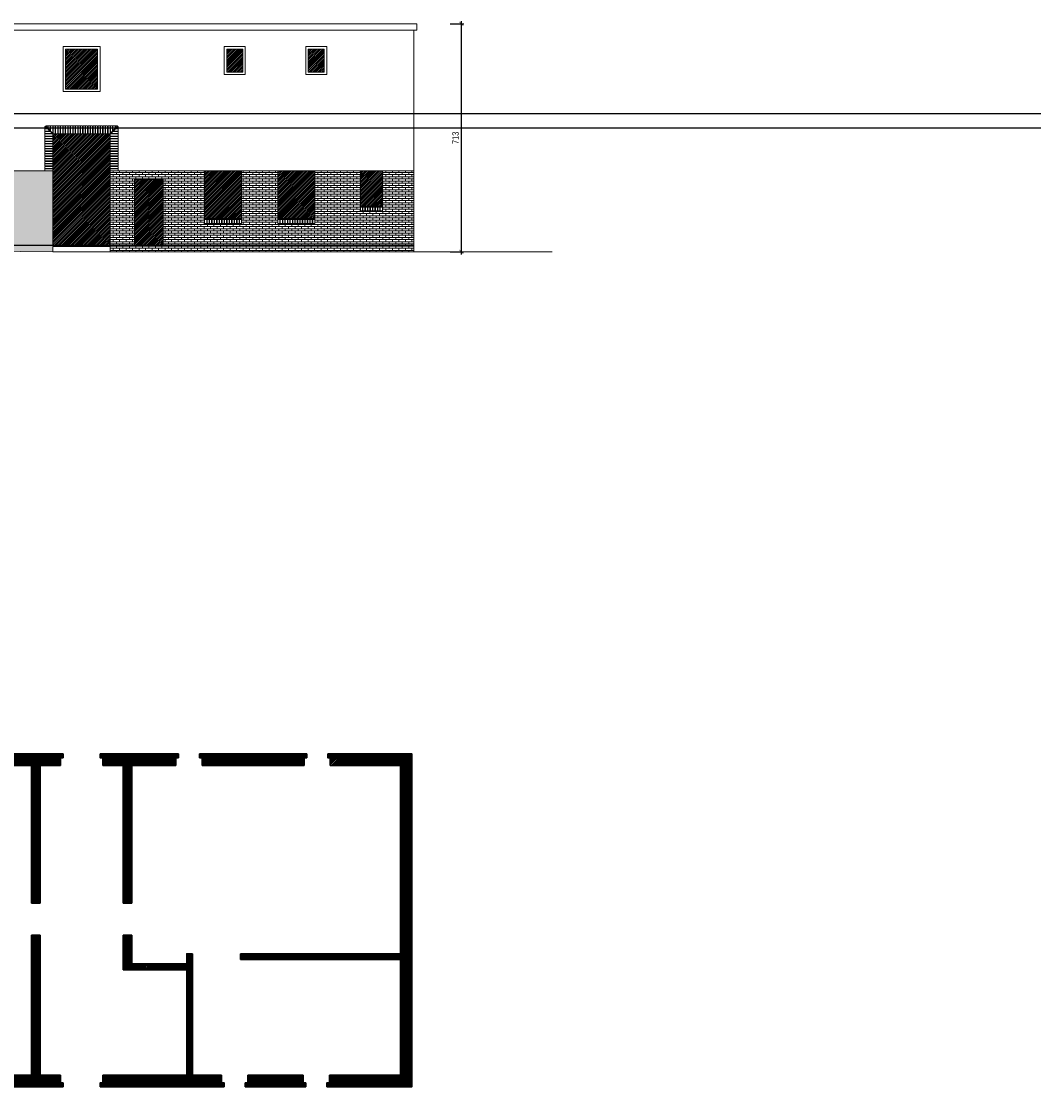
# Model space of a CAD drawing. Header units: millimetres. Extents: x -15547 to 792, y -5206 to 3515.
# Tile 9 of 16: x -2777 to 412, y -5102 to -1769. Entities that reach past the tile are written whole.
import ezdxf

# ---------------------------------------------------------------- set-up
doc = ezdxf.new("R2010")
doc.units = ezdxf.units.MM
doc.layers.get('Defpoints').update_dxf_attribs({"color": 11})
for name, color, linetype, lineweight in [('A_cienkie', 251, 'Continuous', 9), ('A_hatch', 8, 'Continuous', 9), ('A_widok', 41, 'Continuous', 20), ('A_wymiary', 8, 'Continuous', 9), ('A_ściany mur', 2, 'Continuous', 30), ('A_ściany mur hatch', 67, 'Continuous', 5)]:
    doc.layers.add(name, color=color, linetype=linetype, lineweight=lineweight)
doc.styles.add('T2_100_cm', font='ARIALN.TTF', dxfattribs={"height": 20})
doc.dimstyles.new('1_100_cm', dxfattribs={"dimtxt": 20, "dimasz": 12.5, "dimexe": 8, "dimexo": 5, "dimgap": 8, "dimtad": 1, "dimdec": 1, "dimzin": 12, "dimdsep": 46, "dimtxsty": 'T2_100_cm', "dimblk1": 'ARCHTICK', "dimblk2": 'ARCHTICK', "dimsah": 1, "dimcen": 15, "dimdle": 8, "dimclrd": 256, "dimclre": 256, "dimclrt": 4, "dimadec": 0, "dimazin": 0, "dimtfac": 0.75, "dimtdec": 1, "dimtmove": 2, "dimatfit": 3, "dimldrblk": 'DOTSMALL', "dimfxl": 35, "dimfxlon": 1, "dimtvp": 0.75, "dimtolj": 1, "dimtzin": 12, "dimarcsym": 0})

# ---------------------------------------------------------------- blocks, each defined once
blk = doc.blocks.new('_ArchTick')
at = {"color": 0, "linetype": 'ByBlock', "const_width": 0.15}
blk.add_lwpolyline([(-0.5, -0.5), (0.5, 0.5)], dxfattribs=at)
blk = doc.blocks.new('*D103')
at = {"layer": 'A_wymiary', "lineweight": -2, "transparency": 16777216}
for p, q in [((-1435.1, -1777.5), (-1392.1, -1777.5)), ((-1400.1, -1769.5), (-1400.1, -2498.5)), ((-1435.1, -2490.5), (-1392.1, -2490.5))]:
    blk.add_line(p, q, dxfattribs=at)
at = {"layer": 'Defpoints', "color": 0, "transparency": 16777216}
for p in [(-1538.8, -1777.5), (-1538.8, -2490.5), (-1400.1, -2490.5)]:
    blk.add_point(p, dxfattribs=at)
at = {"layer": 'A_wymiary', "lineweight": -2, "transparency": 16777216, "xscale": 12.5, "yscale": 12.5, "zscale": 12.5}
for p, rotation in [((-1400.1, -1777.5), 90), ((-1400.1, -2490.5), 270)]:
    blk.add_blockref('_ArchTick', p, dxfattribs=dict(at, rotation=rotation))
at = {"layer": 'A_wymiary', "color": 4, "transparency": 16777216, "insert": (-1418.3, -2134), "char_height": 20, "attachment_point": 5, "rotation": 90, "style": 'T2_100_cm'}
blk.add_mtext('\\A1;713', dxfattribs=at)
blk = doc.blocks.new('_DotSmall')
at = {"color": 0, "linetype": 'ByBlock', "const_width": 0.5}
blk.add_lwpolyline([(-0.0625, 0, 1), (0.0625, 0, 1)], format="xyb", close=True, dxfattribs=at)

msp = doc.modelspace()

# ---------------------------------------------------------------- hatches: boundary and pattern name
at = {"layer": 'A_hatch'}
h = msp.add_hatch(dxfattribs=at)
h.set_pattern_fill('JIS_LC_20', color=251, scale=0.2)
h.paths.add_polyline_path([(-2083.85, -1856.32), (-2133.85, -1856.32), (-2133.85, -1928.32), (-2083.85, -1928.32)])
h.paths.add_polyline_path([(-1828.85, -1856.32), (-1878.85, -1856.32), (-1878.85, -1928.32), (-1828.85, -1928.32)])
h.paths.add_polyline_path([(-1646.96, -2237.47), (-1715.8, -2237.47), (-1715.8, -2347.47), (-1709.3, -2347.47), (-1646.96, -2347.47)])
h.paths.add_polyline_path([(-2537.85, -1856.32), (-2637.85, -1856.32), (-2637.85, -1981.32), (-2537.85, -1981.32)])
h = msp.add_hatch(dxfattribs=at)
h.set_pattern_fill('JIS_LC_20', color=251, scale=0.2)
h.paths.add_polyline_path([(-2498.25, -2121.12), (-2677.45, -2121.12), (-2677.45, -2237.47), (-2677.45, -2469.12), (-2498.25, -2469.12), (-2498.25, -2237.47)])
h = msp.add_hatch(dxfattribs=at)
h.set_pattern_fill('AR-BRSTD', color=256, scale=0.1)
h.paths.add_polyline_path([(-3762.35, -2237.47), (-3787.35, -2237.47), (-3923.2, -2237.47), (-3923.2, -2252.47), (-4132.48, -2252.47), (-4132.48, -2237.47), (-4233.2, -2237.47), (-4233.2, -2252.47), (-4442.48, -2252.47), (-4442.48, -2237.47), (-4548.2, -2237.47), (-4548.2, -2252.47), (-4757.48, -2252.47), (-4757.48, -2237.47), (-4948.2, -2237.47), (-4948.2, -2252.47), (-5157.48, -2252.47), (-5157.48, -2237.47), (-5252.7, -2237.47), (-5252.7, -2252.47), (-5422.98, -2252.47), (-5422.98, -2240.47), (-5768.68, -2240.47), (-5769.1, -2477.12), (-4004.87, -2477.12), (-2677.45, -2490.47), (-2677.45, -2474.12), (-2498.25, -2474.12), (-2498.25, -2469.12), (-2677.45, -2469.12), (-2677.45, -2237.47), (-2808.2, -2237.47), (-2808.2, -2252.47), (-3017.48, -2252.47), (-3017.48, -2237.47), (-3153.2, -2237.47), (-3153.2, -2252.47), (-3362.48, -2252.47), (-3362.48, -2237.47), (-3432.2, -2237.47), (-3432.2, -2252.47), (-3563.5, -2252.47), (-3563.5, -2237.47), (-3628.35, -2237.47), (-3653.35, -2237.47), (-3653.35, -2474.12), (-3763.59, -2474.12)])
h = msp.add_hatch(dxfattribs=at)
h.set_pattern_fill('AR-BRSTD', color=256, scale=0.1)
h.paths.add_polyline_path([(-1548.85, -2237.47), (-1646.96, -2237.47), (-1646.96, -2362.47), (-1653.46, -2362.47), (-1661.24, -2362.47), (-1669.02, -2362.47), (-1676.8, -2362.47), (-1684.6, -2362.47), (-1692.4, -2362.47), (-1700.2, -2362.47), (-1708, -2362.47), (-1715.8, -2362.47), (-1715.8, -2347.47), (-1715.8, -2237.47), (-1858.5, -2237.47), (-1858.5, -2401.47), (-1865, -2401.47), (-1872.8, -2401.47), (-1880.6, -2401.47), (-1888.4, -2401.47), (-1896.2, -2401.47), (-1904, -2401.47), (-1911.8, -2401.47), (-1919.6, -2401.47), (-1927.4, -2401.47), (-1935.2, -2401.47), (-1942.98, -2401.47), (-1950.78, -2401.47), (-1958.58, -2401.47), (-1966.38, -2401.47), (-1974.18, -2401.47), (-1974.18, -2386.47), (-1974.18, -2237.47), (-2087.5, -2237.47), (-2087.5, -2401.47), (-2094, -2401.47), (-2101.8, -2401.47), (-2109.6, -2401.47), (-2117.4, -2401.47), (-2125.2, -2401.47), (-2133, -2401.47), (-2140.8, -2401.47), (-2148.6, -2401.47), (-2156.4, -2401.47), (-2164.2, -2401.47), (-2171.98, -2401.47), (-2179.78, -2401.47), (-2187.58, -2401.47), (-2195.38, -2401.47), (-2203.18, -2401.47), (-2203.18, -2386.47), (-2203.18, -2237.47), (-2498.25, -2237.47), (-2498.25, -2469.12), (-2498.25, -2490.47), (-1548.85, -2490.47)])
h.paths.add_polyline_path([(-2332.59, -2469.12), (-2422.59, -2469.12), (-2422.59, -2264.12), (-2332.59, -2264.12)], flags=16)
h = msp.add_hatch(dxfattribs=at)
h.set_pattern_fill('JIS_LC_20', color=251, scale=0.2)
h.paths.add_polyline_path([(-2332.59, -2264.12), (-2422.59, -2264.12), (-2422.59, -2469.12), (-2332.59, -2469.12)])
h.paths.add_polyline_path([(-2087.5, -2237.47), (-2203.18, -2237.47), (-2203.18, -2386.47), (-2196.68, -2386.47), (-2090.18, -2386.47), (-2087.5, -2386.47)])
h.paths.add_polyline_path([(-1858.5, -2237.47), (-1974.18, -2237.47), (-1974.18, -2386.47), (-1967.68, -2386.47), (-1861.18, -2386.47), (-1858.5, -2386.47)])
at = {"layer": 'A_ściany mur hatch'}
h = msp.add_hatch(dxfattribs=at)
h.set_pattern_fill('ANSI31', color=256, style=0)
h.paths.add_polyline_path([(-5403.85, -5065.52), (-5470.85, -5065.52), (-5470.85, -4745.52), (-5497.85, -4745.52), (-5497.85, -5065.52), (-5725.85, -5065.52), (-5725.85, -4096.52), (-5497.85, -4096.52), (-5497.85, -4507.52), (-5470.85, -4507.52), (-5470.85, -4096.52), (-5411.35, -4096.52), (-5411.35, -4072.52), (-5403.35, -4072.52), (-5403.35, -4060.52), (-5761.85, -4060.52), (-5761.85, -5101.52), (-5395.85, -5101.52), (-5395.85, -5089.52), (-5403.85, -5089.52)])
h.paths.add_polyline_path([(-5093.85, -5065.52), (-5134.85, -5065.52), (-5134.85, -4635.52), (-5114.85, -4635.52), (-5114.85, -4617.52), (-5470.85, -4617.52), (-5470.85, -4607.52), (-5497.85, -4607.52), (-5497.85, -4645.52), (-5470.85, -4645.52), (-5470.85, -4635.52), (-5144.85, -4635.52), (-5144.85, -5065.52), (-5271.85, -5065.52), (-5271.85, -5089.52), (-5279.85, -5089.52), (-5279.85, -5101.52), (-5085.85, -5101.52), (-5085.85, -5089.52), (-5093.85, -5089.52)])
h.paths.add_polyline_path([(-4693.85, -5065.52), (-4863.85, -5065.52), (-4863.85, -4552.02), (-4890.85, -4552.02), (-4890.85, -4617.52), (-5014.85, -4617.52), (-5014.85, -4635.52), (-4890.85, -4635.52), (-4890.85, -5065.52), (-5011.85, -5065.52), (-5011.85, -5089.52), (-5019.85, -5089.52), (-5019.85, -5101.52), (-4685.85, -5101.52), (-4685.85, -5089.52), (-4693.85, -5089.52)])
h.paths.add_polyline_path([(-5101.35, -4072.52), (-5093.35, -4072.52), (-5093.35, -4060.52), (-5337.35, -4060.52), (-5337.35, -4072.52), (-5329.35, -4072.52), (-5329.35, -4096.52), (-5101.35, -4096.52)])
h.paths.add_polyline_path([(-4698.35, -4060.52), (-5027.35, -4060.52), (-5027.35, -4072.52), (-5019.35, -4072.52), (-5019.35, -4096.52), (-4890.85, -4096.52), (-4890.85, -4452.02), (-4863.85, -4452.02), (-4863.85, -4096.52), (-4706.35, -4096.52), (-4706.35, -4072.52), (-4698.35, -4072.52)])
h.paths.add_polyline_path([(-4388.35, -4060.52), (-4632.35, -4060.52), (-4632.35, -4072.52), (-4624.35, -4072.52), (-4624.35, -4096.52), (-4396.35, -4096.52), (-4396.35, -4072.52), (-4388.35, -4072.52)])
h.paths.add_polyline_path([(-4026.35, -4072.52), (-4018.35, -4072.52), (-4018.35, -4060.52), (-4322.35, -4060.52), (-4322.35, -4072.52), (-4314.35, -4072.52), (-4314.35, -4096.52), (-4026.35, -4096.52)])
h.paths.add_polyline_path([(-3626.35, -4072.52), (-3618.35, -4072.52), (-3618.35, -4060.52), (-3952.35, -4060.52), (-3952.35, -4072.52), (-3944.35, -4072.52), (-3944.35, -4096.52), (-3626.35, -4096.52)])
h.paths.add_polyline_path([(-3243.35, -4060.52), (-3552.35, -4060.52), (-3552.35, -4072.52), (-3544.35, -4072.52), (-3544.35, -4096.52), (-3251.35, -4096.52), (-3251.35, -4072.52), (-3243.35, -4072.52)])
h.paths.add_polyline_path([(-2948.35, -4060.52), (-3177.35, -4060.52), (-3177.35, -4072.52), (-3169.35, -4072.52), (-3169.35, -4096.52), (-2956.35, -4096.52), (-2956.35, -4072.52), (-2948.35, -4072.52)])
h.paths.add_polyline_path([(-2653.85, -4072.52), (-2645.85, -4072.52), (-2645.85, -4060.52), (-2882.35, -4060.52), (-2882.35, -4072.52), (-2874.35, -4072.52), (-2874.35, -4096.52), (-2744.85, -4096.52), (-2744.85, -4527.52), (-2717.85, -4527.52), (-2717.85, -4096.52), (-2653.85, -4096.52)])
h.paths.add_polyline_path([(-2292.85, -4072.52), (-2284.85, -4072.52), (-2284.85, -4060.52), (-2529.85, -4060.52), (-2529.85, -4072.52), (-2521.85, -4072.52), (-2521.85, -4096.52), (-2457.85, -4096.52), (-2457.85, -4527.52), (-2430.85, -4527.52), (-2430.85, -4096.52), (-2292.85, -4096.52)])
h.paths.add_polyline_path([(-1883.85, -4060.52), (-2218.85, -4060.52), (-2218.85, -4072.52), (-2210.85, -4072.52), (-2210.85, -4096.52), (-1891.85, -4096.52), (-1891.85, -4072.52), (-1883.85, -4072.52)])
h.paths.add_polyline_path([(-1554.85, -4060.52), (-1817.85, -4060.52), (-1817.85, -4072.52), (-1809.85, -4072.52), (-1809.85, -4096.52), (-1590.85, -4096.52), (-1590.85, -4685.52), (-2090.85, -4685.52), (-2090.85, -4703.52), (-1590.85, -4703.52), (-1590.85, -5065.52), (-1812.85, -5065.52), (-1812.85, -5089.52), (-1820.85, -5089.52), (-1820.85, -5101.52), (-1554.85, -5101.52)])
h.paths.add_polyline_path([(-1894.85, -5065.52), (-2067.85, -5065.52), (-2067.85, -5089.52), (-2075.85, -5089.52), (-2075.85, -5101.52), (-1886.85, -5101.52), (-1886.85, -5089.52), (-1894.85, -5089.52)], flags=17)
h.paths.add_polyline_path([(-2149.85, -5065.52), (-2240.85, -5065.52), (-2240.85, -4703.52), (-2240.85, -4685.52), (-2258.85, -4685.52), (-2258.85, -4717.52), (-2430.85, -4717.52), (-2430.85, -4627.52), (-2457.85, -4627.52), (-2457.85, -4735.52), (-2258.85, -4735.52), (-2258.85, -5065.52), (-2521.85, -5065.52), (-2521.85, -5089.52), (-2529.85, -5089.52), (-2529.85, -5101.52), (-2141.85, -5101.52), (-2141.85, -5089.52), (-2149.85, -5089.52)])
h.paths.add_polyline_path([(-2653.85, -5065.52), (-2717.85, -5065.52), (-2717.85, -4735.52), (-2717.85, -4717.52), (-2717.85, -4627.52), (-2744.85, -4627.52), (-2744.85, -5065.52), (-2871.85, -5065.52), (-2871.85, -5089.52), (-2879.85, -5089.52), (-2879.85, -5101.52), (-2645.85, -5101.52), (-2645.85, -5089.52), (-2653.85, -5089.52)])
h.paths.add_polyline_path([(-2953.85, -5065.52), (-3216.85, -5065.52), (-3216.85, -5089.52), (-3224.85, -5089.52), (-3224.85, -5101.52), (-2945.85, -5101.52), (-2945.85, -5089.52), (-2953.85, -5089.52)])
h.paths.add_polyline_path([(-3298.85, -5065.52), (-3641.85, -5065.52), (-3641.85, -5101.52), (-3290.85, -5101.52), (-3290.85, -5089.52), (-3298.85, -5089.52)])
h.paths.add_polyline_path([(-3773.85, -5065.52), (-3994.85, -5065.52), (-3994.85, -5089.52), (-4002.85, -5089.52), (-4002.85, -5101.52), (-3773.85, -5101.52)])
h.paths.add_polyline_path([(-4060.85, -5065.52), (-4296.85, -5065.52), (-4296.85, -5089.52), (-4304.85, -5089.52), (-4304.85, -5101.52), (-4052.85, -5101.52), (-4052.85, -5089.52), (-4060.85, -5089.52)])
h.paths.add_polyline_path([(-4378.85, -5065.52), (-4611.85, -5065.52), (-4611.85, -5089.52), (-4619.85, -5089.52), (-4619.85, -5101.52), (-4370.85, -5101.52), (-4370.85, -5089.52), (-4378.85, -5089.52)])

# ---------------------------------------------------------------- linework, layer by layer
at = {"layer": 'A_cienkie'}
for points in [[(-2645.85, -1989.32), (-2529.85, -1989.32), (-2529.85, -1848.32), (-2645.85, -1848.32)], [(-2141.85, -1936.32), (-2075.85, -1936.32), (-2075.85, -1848.32), (-2141.85, -1848.32)], [(-1886.85, -1936.32), (-1820.85, -1936.32), (-1820.85, -1848.32), (-1886.85, -1848.32)], [(-2676.9, -2096.12), (-2676.9, -2121.12), (-2670.4, -2121.12), (-2670.4, -2096.12)], [(-2669.1, -2096.12), (-2669.1, -2121.12), (-2662.6, -2121.12), (-2662.6, -2096.12)], [(-2661.3, -2096.12), (-2661.3, -2121.12), (-2654.8, -2121.12), (-2654.8, -2096.12)], [(-2653.5, -2096.12), (-2653.5, -2121.12), (-2647, -2121.12), (-2647, -2096.12)], [(-2645.7, -2096.12), (-2645.7, -2121.12), (-2639.2, -2121.12), (-2639.2, -2096.12)], [(-2637.9, -2096.12), (-2637.9, -2121.12), (-2631.4, -2121.12), (-2631.4, -2096.12)], [(-2630.1, -2096.12), (-2630.1, -2121.12), (-2623.6, -2121.12), (-2623.6, -2096.12)], [(-2622.3, -2096.12), (-2622.3, -2121.12), (-2615.8, -2121.12), (-2615.8, -2096.12)], [(-2614.5, -2096.12), (-2614.5, -2121.12), (-2608, -2121.12), (-2608, -2096.12)], [(-2606.7, -2096.12), (-2606.7, -2121.12), (-2600.2, -2121.12), (-2600.2, -2096.12)], [(-2598.9, -2096.12), (-2598.9, -2121.12), (-2592.4, -2121.12), (-2592.4, -2096.12)], [(-2591.1, -2096.12), (-2591.1, -2121.12), (-2584.6, -2121.12), (-2584.6, -2096.12)], [(-2576.8, -2096.12), (-2576.8, -2121.12), (-2583.3, -2121.12), (-2583.3, -2096.12)], [(-2569, -2096.12), (-2569, -2121.12), (-2575.5, -2121.12), (-2575.5, -2096.12)], [(-2561.2, -2096.12), (-2561.2, -2121.12), (-2567.7, -2121.12), (-2567.7, -2096.12)], [(-2553.4, -2096.12), (-2553.4, -2121.12), (-2559.9, -2121.12), (-2559.9, -2096.12)], [(-2545.6, -2096.12), (-2545.6, -2121.12), (-2552.1, -2121.12), (-2552.1, -2096.12)], [(-2537.8, -2096.12), (-2537.8, -2121.12), (-2544.3, -2121.12), (-2544.3, -2096.12)], [(-2530, -2096.12), (-2530, -2121.12), (-2536.5, -2121.12), (-2536.5, -2096.12)], [(-2522.2, -2096.12), (-2522.2, -2121.12), (-2528.7, -2121.12), (-2528.7, -2096.12)], [(-2514.4, -2096.12), (-2514.4, -2121.12), (-2520.9, -2121.12), (-2520.9, -2096.12)], [(-2506.6, -2096.12), (-2506.6, -2121.12), (-2513.1, -2121.12), (-2513.1, -2096.12)], [(-2498.8, -2096.12), (-2498.8, -2121.12), (-2505.3, -2121.12), (-2505.3, -2096.12)], [(-2702.45, -2128.27), (-2677.45, -2128.27), (-2677.45, -2121.77), (-2702.45, -2121.77)], [(-2702.45, -2136.07), (-2677.45, -2136.07), (-2677.45, -2129.57), (-2702.45, -2129.57)], [(-2473.25, -2128.27), (-2498.25, -2128.27), (-2498.25, -2121.77), (-2473.25, -2121.77)], [(-2473.25, -2136.07), (-2498.25, -2136.07), (-2498.25, -2129.57), (-2473.25, -2129.57)], [(-2702.45, -2143.87), (-2677.45, -2143.87), (-2677.45, -2137.37), (-2702.45, -2137.37)], [(-2702.45, -2151.67), (-2677.45, -2151.67), (-2677.45, -2145.17), (-2702.45, -2145.17)], [(-2702.45, -2159.47), (-2677.45, -2159.47), (-2677.45, -2152.97), (-2702.45, -2152.97)], [(-2702.45, -2167.27), (-2677.45, -2167.27), (-2677.45, -2160.77), (-2702.45, -2160.77)], [(-2473.25, -2143.87), (-2498.25, -2143.87), (-2498.25, -2137.37), (-2473.25, -2137.37)], [(-2473.25, -2151.67), (-2498.25, -2151.67), (-2498.25, -2145.17), (-2473.25, -2145.17)], [(-2473.25, -2159.47), (-2498.25, -2159.47), (-2498.25, -2152.97), (-2473.25, -2152.97)], [(-2473.25, -2167.27), (-2498.25, -2167.27), (-2498.25, -2160.77), (-2473.25, -2160.77)], [(-2702.45, -2175.07), (-2677.45, -2175.07), (-2677.45, -2168.57), (-2702.45, -2168.57)], [(-2702.45, -2182.87), (-2677.45, -2182.87), (-2677.45, -2176.37), (-2702.45, -2176.37)], [(-2702.45, -2190.67), (-2677.45, -2190.67), (-2677.45, -2184.17), (-2702.45, -2184.17)], [(-2702.45, -2198.47), (-2677.45, -2198.47), (-2677.45, -2191.97), (-2702.45, -2191.97)], [(-2473.25, -2175.07), (-2498.25, -2175.07), (-2498.25, -2168.57), (-2473.25, -2168.57)], [(-2473.25, -2182.87), (-2498.25, -2182.87), (-2498.25, -2176.37), (-2473.25, -2176.37)], [(-2473.25, -2190.67), (-2498.25, -2190.67), (-2498.25, -2184.17), (-2473.25, -2184.17)], [(-2473.25, -2198.47), (-2498.25, -2198.47), (-2498.25, -2191.97), (-2473.25, -2191.97)], [(-2702.45, -2206.27), (-2677.45, -2206.27), (-2677.45, -2199.77), (-2702.45, -2199.77)], [(-2702.45, -2214.07), (-2677.45, -2214.07), (-2677.45, -2207.57), (-2702.45, -2207.57)], [(-2702.45, -2221.87), (-2677.45, -2221.87), (-2677.45, -2215.37), (-2702.45, -2215.37)], [(-2702.45, -2229.67), (-2677.45, -2229.67), (-2677.45, -2223.17), (-2702.45, -2223.17)], [(-2702.45, -2237.47), (-2677.45, -2237.47), (-2677.45, -2230.97), (-2702.45, -2230.97)], [(-2473.25, -2206.27), (-2498.25, -2206.27), (-2498.25, -2199.77), (-2473.25, -2199.77)], [(-2473.25, -2214.07), (-2498.25, -2214.07), (-2498.25, -2207.57), (-2473.25, -2207.57)], [(-2473.25, -2221.87), (-2498.25, -2221.87), (-2498.25, -2215.37), (-2473.25, -2215.37)], [(-2473.25, -2229.67), (-2498.25, -2229.67), (-2498.25, -2223.17), (-2473.25, -2223.17)], [(-2473.25, -2237.47), (-2498.25, -2237.47), (-2498.25, -2230.97), (-2473.25, -2230.97)], [(-1709.3, -2347.47), (-1709.3, -2362.47), (-1715.8, -2362.47), (-1715.8, -2347.47)], [(-1701.5, -2347.47), (-1701.5, -2362.47), (-1708, -2362.47), (-1708, -2347.47)], [(-1693.7, -2347.47), (-1693.7, -2362.47), (-1700.2, -2362.47), (-1700.2, -2347.47)], [(-1685.9, -2347.47), (-1685.9, -2362.47), (-1692.4, -2362.47), (-1692.4, -2347.47)], [(-1678.1, -2347.47), (-1678.1, -2362.47), (-1684.6, -2362.47), (-1684.6, -2347.47)], [(-1670.3, -2347.47), (-1670.3, -2362.47), (-1676.8, -2362.47), (-1676.8, -2347.47)], [(-1669.02, -2347.47), (-1669.02, -2362.47), (-1662.52, -2362.47), (-1662.52, -2347.47)], [(-1661.24, -2347.47), (-1661.24, -2362.47), (-1654.74, -2362.47), (-1654.74, -2347.47)], [(-1653.46, -2347.47), (-1653.46, -2362.47), (-1646.96, -2362.47), (-1646.96, -2347.47)], [(-2196.68, -2386.47), (-2196.68, -2401.47), (-2203.18, -2401.47), (-2203.18, -2386.47)], [(-2188.88, -2386.47), (-2188.88, -2401.47), (-2195.38, -2401.47), (-2195.38, -2386.47)], [(-2181.08, -2386.47), (-2181.08, -2401.47), (-2187.58, -2401.47), (-2187.58, -2386.47)], [(-2173.28, -2386.47), (-2173.28, -2401.47), (-2179.78, -2401.47), (-2179.78, -2386.47)], [(-2165.48, -2386.47), (-2165.48, -2401.47), (-2171.98, -2401.47), (-2171.98, -2386.47)], [(-2164.2, -2386.47), (-2164.2, -2401.47), (-2157.7, -2401.47), (-2157.7, -2386.47)], [(-2156.4, -2386.47), (-2156.4, -2401.47), (-2149.9, -2401.47), (-2149.9, -2386.47)], [(-2148.6, -2386.47), (-2148.6, -2401.47), (-2142.1, -2401.47), (-2142.1, -2386.47)], [(-2140.8, -2386.47), (-2140.8, -2401.47), (-2134.3, -2401.47), (-2134.3, -2386.47)], [(-2133, -2386.47), (-2133, -2401.47), (-2126.5, -2401.47), (-2126.5, -2386.47)], [(-2125.2, -2386.47), (-2125.2, -2401.47), (-2118.7, -2401.47), (-2118.7, -2386.47)], [(-2117.4, -2386.47), (-2117.4, -2401.47), (-2110.9, -2401.47), (-2110.9, -2386.47)], [(-2109.6, -2386.47), (-2109.6, -2401.47), (-2103.1, -2401.47), (-2103.1, -2386.47)], [(-2101.8, -2386.47), (-2101.8, -2401.47), (-2095.3, -2401.47), (-2095.3, -2386.47)], [(-2094, -2386.47), (-2094, -2401.47), (-2087.5, -2401.47), (-2087.5, -2386.47)], [(-1967.68, -2386.47), (-1967.68, -2401.47), (-1974.18, -2401.47), (-1974.18, -2386.47)], [(-1959.88, -2386.47), (-1959.88, -2401.47), (-1966.38, -2401.47), (-1966.38, -2386.47)], [(-1952.08, -2386.47), (-1952.08, -2401.47), (-1958.58, -2401.47), (-1958.58, -2386.47)], [(-1944.28, -2386.47), (-1944.28, -2401.47), (-1950.78, -2401.47), (-1950.78, -2386.47)], [(-1936.48, -2386.47), (-1936.48, -2401.47), (-1942.98, -2401.47), (-1942.98, -2386.47)], [(-1935.2, -2386.47), (-1935.2, -2401.47), (-1928.7, -2401.47), (-1928.7, -2386.47)], [(-1927.4, -2386.47), (-1927.4, -2401.47), (-1920.9, -2401.47), (-1920.9, -2386.47)], [(-1919.6, -2386.47), (-1919.6, -2401.47), (-1913.1, -2401.47), (-1913.1, -2386.47)], [(-1911.8, -2386.47), (-1911.8, -2401.47), (-1905.3, -2401.47), (-1905.3, -2386.47)], [(-1904, -2386.47), (-1904, -2401.47), (-1897.5, -2401.47), (-1897.5, -2386.47)], [(-1896.2, -2386.47), (-1896.2, -2401.47), (-1889.7, -2401.47), (-1889.7, -2386.47)], [(-1888.4, -2386.47), (-1888.4, -2401.47), (-1881.9, -2401.47), (-1881.9, -2386.47)], [(-1880.6, -2386.47), (-1880.6, -2401.47), (-1874.1, -2401.47), (-1874.1, -2386.47)], [(-1872.8, -2386.47), (-1872.8, -2401.47), (-1866.3, -2401.47), (-1866.3, -2386.47)], [(-1865, -2386.47), (-1865, -2401.47), (-1858.5, -2401.47), (-1858.5, -2386.47)]]:
    msp.add_lwpolyline(points, close=True, dxfattribs=at)
for points in [[(-2694.62, -2104.87), (-2702.45, -2104.87), (-2702.45, -2098.37), (-2701.12, -2098.37)], [(-2694.62, -2104.87), (-2701.12, -2098.37)], [(-2693.8, -2103.85), (-2693.8, -2096.12), (-2700.3, -2096.12), (-2700.3, -2097.35)], [(-2693.8, -2103.85), (-2700.3, -2097.35)], [(-2686, -2111.65), (-2686, -2096.12), (-2692.5, -2096.12), (-2692.5, -2105.15)], [(-2678.2, -2119.45), (-2678.2, -2096.12), (-2684.7, -2096.12), (-2684.7, -2112.95)], [(-2497.5, -2119.45), (-2497.5, -2096.12), (-2491, -2096.12), (-2491, -2112.95)], [(-2489.7, -2111.65), (-2489.7, -2096.12), (-2483.2, -2096.12), (-2483.2, -2105.15)], [(-2481.9, -2103.85), (-2481.9, -2096.12), (-2475.4, -2096.12), (-2475.4, -2097.35)], [(-2481.9, -2103.85), (-2475.4, -2097.35)], [(-2481.08, -2104.87), (-2474.58, -2098.37)], [(-2481.08, -2104.87), (-2473.25, -2104.87), (-2473.25, -2098.37), (-2474.58, -2098.37)], [(-2686.82, -2112.67), (-2702.45, -2112.67), (-2702.45, -2106.17), (-2693.32, -2106.17)], [(-2679.02, -2120.47), (-2702.45, -2120.47), (-2702.45, -2113.97), (-2685.52, -2113.97)], [(-2686.82, -2112.67), (-2693.32, -2106.17)], [(-2686, -2111.65), (-2692.5, -2105.15)], [(-2679.02, -2120.47), (-2685.52, -2113.97)], [(-2678.2, -2119.45), (-2684.7, -2112.95)], [(-2497.5, -2119.45), (-2491, -2112.95)], [(-2496.68, -2120.47), (-2490.18, -2113.97)], [(-2496.68, -2120.47), (-2473.25, -2120.47), (-2473.25, -2113.97), (-2490.18, -2113.97)], [(-2489.7, -2111.65), (-2483.2, -2105.15)], [(-2488.88, -2112.67), (-2482.38, -2106.17)], [(-2488.88, -2112.67), (-2473.25, -2112.67), (-2473.25, -2106.17), (-2482.38, -2106.17)], [(-2808.2, -2237.47), (-2677.45, -2237.47)], [(-2498.25, -2237.47), (-1548.85, -2237.47)], [(-1715.8, -2347.47), (-1646.96, -2347.47)], [(-1709.3, -2350.47), (-1715.8, -2350.47)], [(-1715.8, -2362.47), (-1646.96, -2362.47)], [(-1701.5, -2350.47), (-1708, -2350.47)], [(-1693.7, -2350.47), (-1700.2, -2350.47)], [(-1685.9, -2350.47), (-1692.4, -2350.47)], [(-1678.1, -2350.47), (-1684.6, -2350.47)], [(-1670.3, -2350.47), (-1676.8, -2350.47)], [(-1669.02, -2350.47), (-1662.52, -2350.47)], [(-1661.24, -2350.47), (-1654.74, -2350.47)], [(-1653.46, -2350.47), (-1646.96, -2350.47)], [(-2203.18, -2386.47), (-2090.18, -2386.47)], [(-2196.68, -2389.47), (-2203.18, -2389.47)], [(-2188.88, -2389.47), (-2195.38, -2389.47)], [(-2181.08, -2389.47), (-2187.58, -2389.47)], [(-2173.28, -2389.47), (-2179.78, -2389.47)], [(-2165.48, -2389.47), (-2171.98, -2389.47)], [(-2164.2, -2389.47), (-2157.7, -2389.47)], [(-2156.4, -2389.47), (-2149.9, -2389.47)], [(-2149.9, -2389.47), (-2148.6, -2389.47)], [(-2148.6, -2389.47), (-2142.1, -2389.47)], [(-2140.8, -2389.47), (-2134.3, -2389.47)], [(-2133, -2389.47), (-2126.5, -2389.47)], [(-2125.2, -2389.47), (-2118.7, -2389.47)], [(-2117.4, -2389.47), (-2110.9, -2389.47)], [(-2109.6, -2389.47), (-2103.1, -2389.47)], [(-2101.8, -2389.47), (-2095.3, -2389.47)], [(-2094, -2389.47), (-2087.5, -2389.47)], [(-1974.18, -2386.47), (-1861.18, -2386.47)], [(-1967.68, -2389.47), (-1974.18, -2389.47)], [(-1959.88, -2389.47), (-1966.38, -2389.47)], [(-1952.08, -2389.47), (-1958.58, -2389.47)], [(-1944.28, -2389.47), (-1950.78, -2389.47)], [(-1936.48, -2389.47), (-1942.98, -2389.47)], [(-1935.2, -2389.47), (-1928.7, -2389.47)], [(-1927.4, -2389.47), (-1920.9, -2389.47)], [(-1920.9, -2389.47), (-1919.6, -2389.47)], [(-1919.6, -2389.47), (-1913.1, -2389.47)], [(-1911.8, -2389.47), (-1905.3, -2389.47)], [(-1904, -2389.47), (-1897.5, -2389.47)], [(-1896.2, -2389.47), (-1889.7, -2389.47)], [(-1888.4, -2389.47), (-1881.9, -2389.47)], [(-1880.6, -2389.47), (-1874.1, -2389.47)], [(-1872.8, -2389.47), (-1866.3, -2389.47)], [(-1865, -2389.47), (-1858.5, -2389.47)], [(-2203.18, -2401.47), (-2090.18, -2401.47)], [(-1974.18, -2401.47), (-1861.18, -2401.47)]]:
    msp.add_lwpolyline(points, dxfattribs=at)
at = {"layer": 'A_widok'}
for p, q in [((-2203.18, -2237.47), (-2203.18, -2401.47)), ((-2087.5, -2237.47), (-2087.5, -2401.47)), ((-1974.18, -2237.47), (-1974.18, -2401.47)), ((-1858.5, -2237.47), (-1858.5, -2401.47)), ((-1715.8, -2362.47), (-1715.8, -2237.47)), ((-1646.96, -2362.47), (-1646.96, -2237.47))]:
    msp.add_line(p, q, dxfattribs=at)
for points in [[(-5777.89, -1797.47), (-1538.85, -1797.47)], [(-5777.85, -1777.47), (-1538.85, -1777.47)], [(-1548.85, -1797.47), (-1548.85, -2490.47)], [(-1538.85, -1777.47), (-1538.85, -1797.47)], [(-2677.45, -2237.47), (-2677.45, -2121.12), (-2498.25, -2121.12), (-2498.25, -2237.47)], [(-2677.45, -2237.47), (-2677.45, -2469.12)], [(-2498.25, -2237.47), (-2498.25, -2469.12)], [(-8133.75, -2477.12), (-4004.87, -2477.12), (-2677.45, -2490.47), (-1115.52, -2490.47)], [(-2677.45, -2469.12), (-2498.25, -2469.12)], [(-2498.25, -2469.12), (-2498.25, -2490.47)]]:
    msp.add_lwpolyline(points, dxfattribs=at)
for points in [[(-2637.85, -1981.32), (-2537.85, -1981.32), (-2537.85, -1856.32), (-2637.85, -1856.32)], [(-2133.85, -1928.32), (-2083.85, -1928.32), (-2083.85, -1856.32), (-2133.85, -1856.32)], [(-1878.85, -1928.32), (-1828.85, -1928.32), (-1828.85, -1856.32), (-1878.85, -1856.32)], [(-2422.59, -2264.12), (-2332.59, -2264.12), (-2332.59, -2469.12), (-2422.59, -2469.12)], [(-2677.45, -2474.12), (-2498.25, -2474.12), (-2498.25, -2490.47), (-2677.45, -2490.47)]]:
    msp.add_lwpolyline(points, close=True, dxfattribs=at)
at = {"layer": 'A_ściany mur'}
for points in [[(-2882.35, -4060.52), (-2645.85, -4060.52)], [(-2645.85, -4060.52), (-2645.85, -4072.52), (-2653.85, -4072.52), (-2653.85, -4096.52)], [(-2529.85, -4060.52), (-2284.85, -4060.52)], [(-2529.85, -4060.52), (-2529.85, -4072.52), (-2521.85, -4072.52), (-2521.85, -4096.52)], [(-2284.85, -4060.52), (-2284.85, -4072.52), (-2292.85, -4072.52), (-2292.85, -4096.52)], [(-2218.85, -4060.52), (-1883.85, -4060.52)], [(-2218.85, -4060.52), (-2218.85, -4072.52), (-2210.85, -4072.52), (-2210.85, -4096.52)], [(-1883.85, -4060.52), (-1883.85, -4072.52), (-1891.85, -4072.52), (-1891.85, -4096.52)], [(-1817.85, -4060.52), (-1554.85, -4060.52), (-1554.85, -5101.52), (-1820.85, -5101.52)], [(-1817.85, -4060.52), (-1817.85, -4072.52), (-1809.85, -4072.52), (-1809.85, -4096.52)], [(-2874.35, -4096.52), (-2744.85, -4096.52)], [(-2744.85, -4096.52), (-2744.85, -4527.52)], [(-2717.85, -4096.52), (-2653.85, -4096.52)], [(-2717.85, -4096.52), (-2717.85, -4527.52)], [(-2521.85, -4096.52), (-2457.85, -4096.52)], [(-2457.85, -4096.52), (-2457.85, -4527.52)], [(-2430.85, -4096.52), (-2292.85, -4096.52)], [(-2430.85, -4096.52), (-2430.85, -4527.52)], [(-2210.85, -4096.52), (-1891.85, -4096.52)], [(-1809.85, -4096.52), (-1590.85, -4096.52), (-1590.85, -4685.52)], [(-2717.85, -4108.52), (-2717.85, -4267.52)], [(-2744.85, -4527.52), (-2717.85, -4527.52)], [(-2457.85, -4527.52), (-2430.85, -4527.52)], [(-2744.85, -4627.52), (-2744.85, -5065.52)], [(-2744.85, -4627.52), (-2717.85, -4627.52)], [(-2717.85, -4627.52), (-2717.85, -4717.52)], [(-2457.85, -4627.52), (-2457.85, -4735.52), (-2258.85, -4735.52)], [(-2457.85, -4627.52), (-2430.85, -4627.52)], [(-2430.85, -4627.52), (-2430.85, -4717.52)], [(-2240.85, -4685.52), (-2258.85, -4685.52), (-2258.85, -4717.52)], [(-2240.85, -4703.52), (-2240.85, -4685.52)], [(-1590.85, -4685.52), (-2090.85, -4685.52)], [(-2090.85, -4703.52), (-2090.85, -4685.52)], [(-2717.85, -4717.52), (-2717.85, -4735.52)], [(-2717.85, -4717.52), (-2717.85, -4717.52)], [(-2430.85, -4717.52), (-2258.85, -4717.52)], [(-2240.85, -4703.52), (-2240.85, -4703.52), (-2240.85, -5065.52)], [(-1590.85, -4703.52), (-2090.85, -4703.52)], [(-1590.85, -4703.52), (-1590.85, -5065.52), (-1812.85, -5065.52)], [(-2717.85, -4735.52), (-2717.85, -5065.52)], [(-2717.85, -4735.52), (-2717.85, -4735.52)], [(-2258.85, -4735.52), (-2258.85, -5065.52)], [(-2744.85, -5065.52), (-2871.85, -5065.52)], [(-2653.85, -5065.52), (-2717.85, -5065.52)], [(-2645.85, -5101.52), (-2645.85, -5089.52), (-2653.85, -5089.52), (-2653.85, -5065.52)], [(-2529.85, -5101.52), (-2529.85, -5089.52), (-2521.85, -5089.52), (-2521.85, -5065.52)], [(-2258.85, -5065.52), (-2521.85, -5065.52)], [(-2149.85, -5065.52), (-2240.85, -5065.52)], [(-2141.85, -5101.52), (-2141.85, -5089.52), (-2149.85, -5089.52), (-2149.85, -5065.52)], [(-2075.85, -5101.52), (-2075.85, -5089.52), (-2067.85, -5089.52), (-2067.85, -5065.52)], [(-1894.85, -5065.52), (-2067.85, -5065.52)], [(-1886.85, -5101.52), (-1886.85, -5089.52), (-1894.85, -5089.52), (-1894.85, -5065.52)], [(-1820.85, -5101.52), (-1820.85, -5089.52), (-1812.85, -5089.52), (-1812.85, -5065.52)], [(-2645.85, -5101.52), (-2879.85, -5101.52)], [(-2141.85, -5101.52), (-2529.85, -5101.52)], [(-1886.85, -5101.52), (-2075.85, -5101.52)]]:
    msp.add_lwpolyline(points, dxfattribs=at)
at = {"layer": 'Defpoints'}
for points in [[(412.25, -2058.47), (-9302.94, -2058.47)], [(412.25, -2104.12), (-9302.94, -2104.12)], [(-5769.09, -2469.12), (-1550.09, -2469.12)]]:
    msp.add_lwpolyline(points, dxfattribs=at)

# ---------------------------------------------------------------- dimensions: what is measured, and where the dimension line sits
at = {"layer": 'A_wymiary'}
dim = msp.add_linear_dim(base=(-1400.09, -2490.47), p1=(-1538.85, -1777.47), p2=(-1538.85, -2490.47), angle=90, dimstyle='1_100_cm', dxfattribs=at)
dim.commit()
dim.dimension.update_dxf_attribs({"geometry": '*D103', "text_midpoint": (-1418.3, -2133.97)})

doc.saveas('drawing.dxf')
